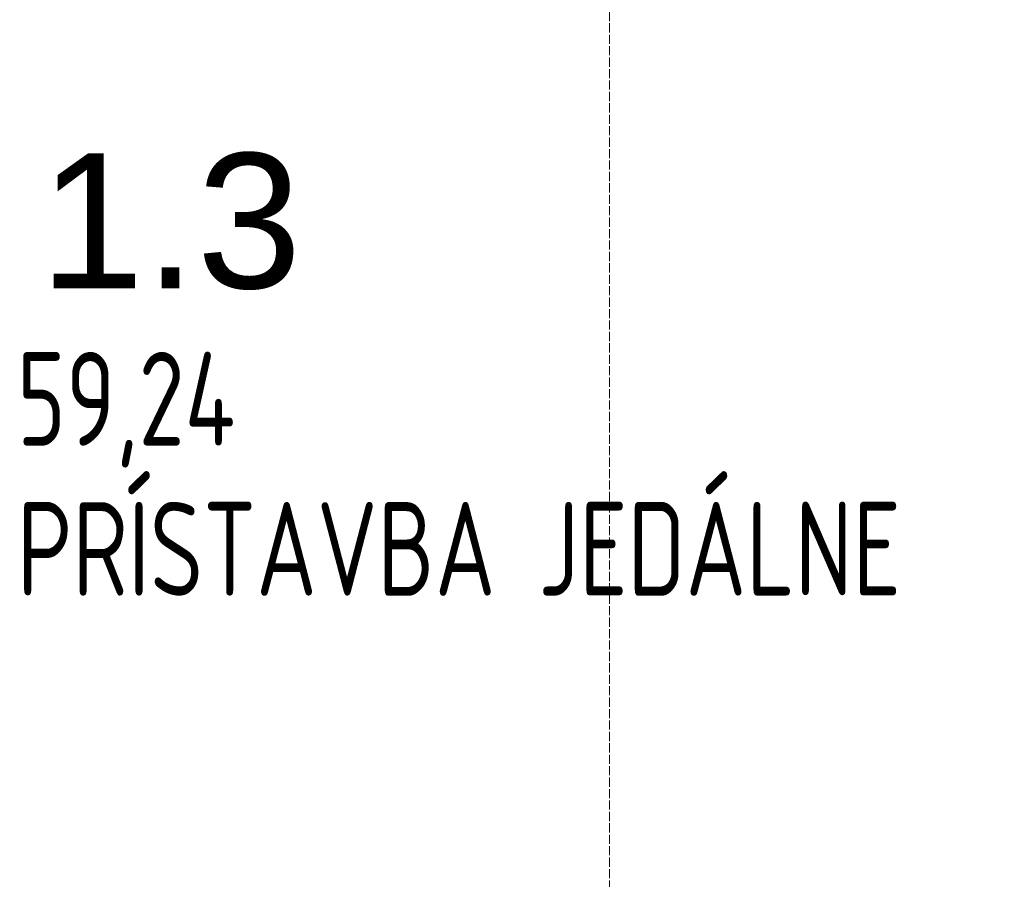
# Model space of a CAD drawing. Header units: inches. Extents: x 44881 to 156022, y 58140 to 83978.
# Tile 131 of 256: x 98413 to 99704, y 73460 to 74589. Entities that reach past the tile are written whole.
import ezdxf

# ---------------------------------------------------------------- set-up
doc = ezdxf.new("R2010")
doc.units = ezdxf.units.IN
doc.linetypes.add('ACAD_ISO02W100', pattern=[15, 12, -3])
doc.layers.get('Defpoints').update_dxf_attribs({"color": 6, "lineweight": 9})
doc.layers.add('!_A_03_ČIARKOVANÁ', color=41, linetype='ACAD_ISO02W100', lineweight=13)
doc.layers.add('!_A_41_POPIS MIESTNOSTÍ', color=71, linetype='Continuous', lineweight=25)
doc.styles.add('Arial', font='arial.ttf')
doc.styles.add('Iso CP', font='isocp.shx', dxfattribs={"width": 0.8})
doc.styles.get("Standard").update_dxf_attribs({"font": 'arial.ttf'})

# ---------------------------------------------------------------- blocks, each defined once
blk = doc.blocks.new('POLOZKA MIESTNOSTI')
at = {"ltscale": 5}
blk.add_attdef('NUMBER', (10, 410), '', height=200, dxfattribs=at)
at = {"layer": 'Defpoints', "ltscale": 5}
blk.add_attdef('AREA', (-20, 200), '', height=125, dxfattribs=at)
at = {"layer": 'Defpoints', "ltscale": 5, "style": 'Iso CP', "width": 0.8}
blk.add_attdef('Miestnosť', (-20, 0), '', height=125, dxfattribs=at)

msp = doc.modelspace()

# ---------------------------------------------------------------- linework, layer by layer
at = {"layer": '!_A_03_ČIARKOVANÁ', "color": 14, "true_color": 0xa30000}
msp.add_lwpolyline([(99186.5, 76353.8), (99186.5, 72918.8)], dxfattribs=at)

# ---------------------------------------------------------------- block references
at = {"layer": '!_A_41_POPIS MIESTNOSTÍ'}
ref = msp.add_blockref('POLOZKA MIESTNOSTI', (98428.7, 73832.6), dxfattribs=dict(at, xscale=0.984251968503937, yscale=0.984251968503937, zscale=0.984251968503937))
ref.add_attrib('Miestnosť', 'PRÍSTAVBA JEDÁLNE', (98409, 73832.6), dxfattribs={"ltscale": 5, "height": 123.031, "style": 'Iso CP', "width": 0.8})
ref.add_attrib('AREA', '59,24', (98409, 74029.4), dxfattribs={"ltscale": 5, "height": 123.03, "style": 'Iso CP', "width": 0.8})
ref.add_attrib('NUMBER', '1.3', (98438.5, 74236.1), dxfattribs={"layer": '0', "ltscale": 5, "height": 177.17, "style": 'Arial'})

doc.saveas('drawing.dxf')
